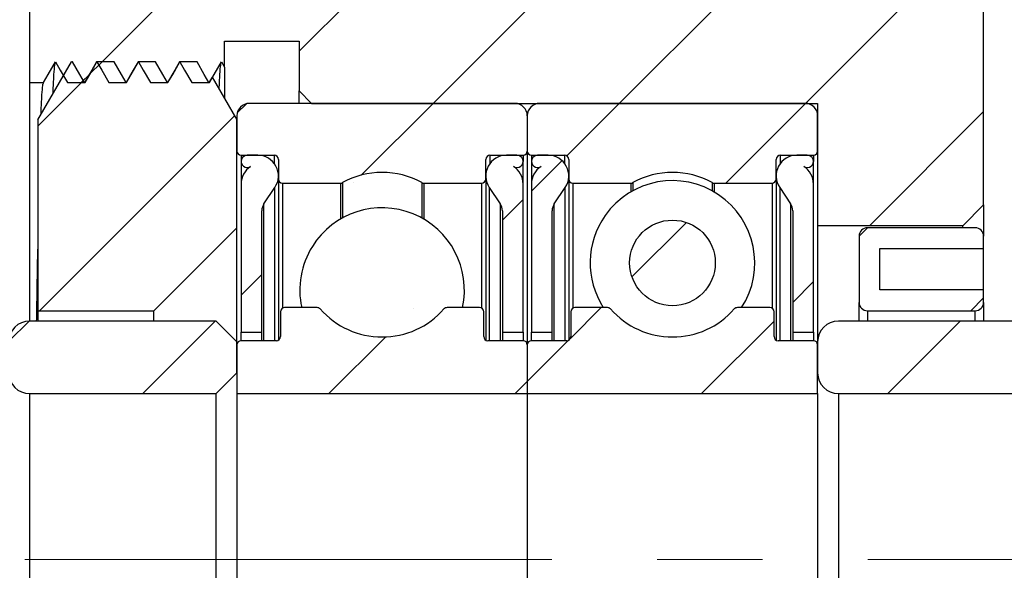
# Model space of a CAD drawing. Header units: millimetres. Extents: x 25 to 346, y 41 to 192.
# Tile 11 of 14: x 220 to 244, y 89 to 102. Entities that reach past the tile are written whole.
import ezdxf

# ---------------------------------------------------------------- set-up
doc = ezdxf.new("R2010")
doc.units = ezdxf.units.MM
doc.linetypes.add('CENTERX2', pattern=[20.32, 12.7, -2.54, 2.54, -2.54])
doc.layers.add('FORMAT', color=7, linetype='Continuous')
doc.styles.add('SLDTEXTSTYLE0', font='TXT', dxfattribs={"width": 0.75})
doc.dimstyles.new('SLDDIMSTYLE1', dxfattribs={"dimtxt": 3.5, "dimasz": 2.5, "dimexe": 0, "dimexo": 0.0625, "dimgap": 0.875, "dimtad": 1, "dimrnd": 1e-09, "dimzin": 12, "dimdsep": 46, "dimtxsty": 'SLDTEXTSTYLE0', "dimsah": 1, "dimcen": 0.09, "dimadec": 0, "dimazin": 3, "dimtfac": 1, "dimtmove": 0, "dimatfit": 0, "dimfxl": 1, "dimfrac": 2, "dimtolj": 1, "dimtzin": 12, "dimarcsym": 0})

# ---------------------------------------------------------------- blocks, each defined once
blk = doc.blocks.new('_D_3')
at = {"layer": 'FORMAT', "color": 7}
for p, q in [((212.655, 92.957), (212.655, 98.457)), ((219.442, 92.957), (211.655, 92.957)), ((212.655, 92.957), (212.655, 84.957)), ((219.442, 84.957), (211.655, 84.957)), ((212.655, 84.957), (212.655, 79.457))]:
    blk.add_line(p, q, dxfattribs=at)
for points in [[(212.655, 92.957), (212.905, 95.457), (212.405, 95.457)], [(212.655, 84.957), (212.405, 82.457), (212.905, 82.457)]]:
    blk.add_solid(points, dxfattribs=at)
at = {"layer": 'FORMAT', "color": 7, "char_height": 3.5, "attachment_point": 1, "rotation": 90, "style": 'SLDTEXTSTYLE0'}
for s, insert in [('8', (208.089, 89.853)), ('%%c', (208.143, 84.574))]:
    blk.add_mtext(s, dxfattribs=dict(at, insert=insert))
blk = doc.blocks.new('_D_7')
at = {"layer": 'FORMAT', "color": 7}
for p, q in [((243.442, 103.657), (243.442, 123.082)), ((251.442, 97.857), (251.442, 123.082)), ((243.442, 122.082), (237.942, 122.082)), ((243.442, 122.082), (251.442, 122.082)), ((251.442, 122.082), (256.942, 122.082))]:
    blk.add_line(p, q, dxfattribs=at)
for centre, start, end in [((251.471, 124.86), 153.4349, 206.5651), ((242.944, 124.86), 333.4349, 26.5651)]:
    blk.add_arc(centre, 6.212, start, end, dxfattribs=at)
for points in [[(243.442, 122.082), (240.942, 122.332), (240.942, 121.832)], [(251.442, 122.082), (253.942, 121.832), (253.942, 122.332)]]:
    blk.add_solid(points, dxfattribs=at)
at = {"layer": 'FORMAT', "color": 7, "insert": (245.915, 126.593), "char_height": 3.5, "attachment_point": 1, "style": 'SLDTEXTSTYLE0'}
blk.add_mtext('8', dxfattribs=at)

msp = doc.modelspace()

# ---------------------------------------------------------------- hatches: boundary and pattern name
at = {"linetype": 'Continuous', "lineweight": 18}
h = msp.add_hatch(dxfattribs=at)
h.set_pattern_fill('ANSI31', style=0)
edge = h.paths.add_edge_path(flags=0)
edge.add_spline(control_points=[(223.06867, 100.95714), (223.10633, 100.89192), (223.14398, 100.8267), (223.18164, 100.76149), (223.24022, 100.66004), (223.2988, 100.55859), (223.35737, 100.45714)], knot_values=[0, 0, 0, 0, 0.00022593, 0.00022593, 0.00022593, 0.00057736, 0.00057736, 0.00057736, 0.00057736], weights=[1, 1, 1, 1, 1, 1, 1], degree=3, periodic=0)
edge.add_line((223.35737, 100.45714), (223.77997, 100.45714))
edge.add_spline(control_points=[(223.77997, 100.45714), (223.81762, 100.52236), (223.85528, 100.58757), (223.89294, 100.65279), (223.95152, 100.75424), (224.01009, 100.85569), (224.06867, 100.95714)], knot_values=[0, 0, 0, 0, 0.00022593, 0.00022593, 0.00022593, 0.00057736, 0.00057736, 0.00057736, 0.00057736], weights=[1, 1, 1, 1, 1, 1, 1], degree=3, periodic=0)
edge.add_spline(control_points=[(224.06867, 100.95714), (224.10633, 100.89192), (224.14398, 100.8267), (224.18164, 100.76149), (224.24022, 100.66004), (224.2988, 100.55859), (224.35737, 100.45714)], knot_values=[0, 0, 0, 0, 0.00022593, 0.00022593, 0.00022593, 0.00057736, 0.00057736, 0.00057736, 0.00057736], weights=[1, 1, 1, 1, 1, 1, 1], degree=3, periodic=0)
edge.add_line((224.35737, 100.45714), (224.77997, 100.45714))
edge.add_spline(control_points=[(224.77997, 100.45714), (224.81762, 100.52236), (224.85528, 100.58757), (224.89294, 100.65279), (224.95152, 100.75424), (225.01009, 100.85569), (225.06867, 100.95714)], knot_values=[0, 0, 0, 0, 0.00022593, 0.00022593, 0.00022593, 0.00057736, 0.00057736, 0.00057736, 0.00057736], weights=[1, 1, 1, 1, 1, 1, 1], degree=3, periodic=0)
edge.add_spline(control_points=[(225.06867, 100.95714), (225.09318, 100.91469), (225.11769, 100.87224), (225.1422, 100.82979)], knot_values=[0, 0, 0, 0, 0.00014705, 0.00014705, 0.00014705, 0.00014705], weights=[1, 1, 1, 1], degree=3, periodic=0)
edge.add_line((225.1422, 100.82979), (225.1422, 101.45714))
edge.add_line((225.1422, 101.45714), (226.9422, 101.45714))
edge.add_line((226.9422, 101.45714), (226.9422, 100.25714))
edge.add_line((226.9422, 100.25714), (227.2422, 99.95714))
edge.add_line((227.2422, 99.95714), (239.4422, 99.95714))
edge.add_line((239.4422, 99.95714), (239.4422, 97.00714))
edge.add_line((239.4422, 97.00714), (242.9422, 97.00714))
edge.add_line((242.9422, 97.00714), (243.4422, 97.50714))
edge.add_line((243.4422, 97.50714), (243.4422, 102.65714))
edge.add_line((243.4422, 102.65714), (243.1422, 102.95714))
edge.add_line((243.1422, 102.95714), (229.4422, 102.95714))
edge.add_line((229.4422, 102.95714), (229.4422, 104.75714))
edge.add_line((229.4422, 104.75714), (224.4422, 104.75714))
edge.add_line((224.4422, 104.75714), (224.4422, 103.20714))
edge.add_line((224.4422, 103.20714), (220.4422, 103.20714))
edge.add_line((220.4422, 103.20714), (220.4422, 100.45714))
edge.add_line((220.4422, 100.45714), (220.77997, 100.45714))
edge.add_spline(control_points=[(220.77997, 100.45714), (220.81762, 100.52236), (220.85528, 100.58757), (220.89294, 100.65279), (220.95152, 100.75424), (221.01009, 100.85569), (221.06867, 100.95714)], knot_values=[0, 0, 0, 0, 0.00022593, 0.00022593, 0.00022593, 0.00057736, 0.00057736, 0.00057736, 0.00057736], weights=[1, 1, 1, 1, 1, 1, 1], degree=3, periodic=0)
edge.add_spline(control_points=[(221.06867, 100.95714), (221.10633, 100.89192), (221.14398, 100.8267), (221.18164, 100.76149), (221.24022, 100.66004), (221.2988, 100.55859), (221.35737, 100.45714)], knot_values=[0, 0, 0, 0, 0.00022593, 0.00022593, 0.00022593, 0.00057736, 0.00057736, 0.00057736, 0.00057736], weights=[1, 1, 1, 1, 1, 1, 1], degree=3, periodic=0)
edge.add_line((221.35737, 100.45714), (221.77997, 100.45714))
edge.add_spline(control_points=[(221.77997, 100.45714), (221.81762, 100.52236), (221.85528, 100.58757), (221.89294, 100.65279), (221.95152, 100.75424), (222.01009, 100.85569), (222.06867, 100.95714)], knot_values=[0, 0, 0, 0, 0.00022593, 0.00022593, 0.00022593, 0.00057736, 0.00057736, 0.00057736, 0.00057736], weights=[1, 1, 1, 1, 1, 1, 1], degree=3, periodic=0)
edge.add_spline(control_points=[(222.06867, 100.95714), (222.10633, 100.89192), (222.14398, 100.8267), (222.18164, 100.76149), (222.24022, 100.66004), (222.2988, 100.55859), (222.35737, 100.45714)], knot_values=[0, 0, 0, 0, 0.00022593, 0.00022593, 0.00022593, 0.00057736, 0.00057736, 0.00057736, 0.00057736], weights=[1, 1, 1, 1, 1, 1, 1], degree=3, periodic=0)
edge.add_line((222.35737, 100.45714), (222.77997, 100.45714))
edge.add_spline(control_points=[(222.77997, 100.45714), (222.81762, 100.52236), (222.85528, 100.58757), (222.89294, 100.65279), (222.95152, 100.75424), (223.01009, 100.85569), (223.06867, 100.95714)], knot_values=[0, 0, 0, 0, 0.00022593, 0.00022593, 0.00022593, 0.00057736, 0.00057736, 0.00057736, 0.00057736], weights=[1, 1, 1, 1, 1, 1, 1], degree=3, periodic=0)
h = msp.add_hatch(dxfattribs=at)
h.set_pattern_fill('ANSI31', style=0)
edge = h.paths.add_edge_path(flags=0)
edge.add_spline(control_points=[(222.05736, 100.95714), (222.01971, 100.89192), (221.98205, 100.8267), (221.94439, 100.76148), (221.88582, 100.66004), (221.82725, 100.55859), (221.76867, 100.45714)], knot_values=[0, 0, 0, 0, 0.00022593, 0.00022593, 0.00022593, 0.00057736, 0.00057736, 0.00057736, 0.00057736], weights=[1, 1, 1, 1, 1, 1, 1], degree=3, periodic=0)
edge.add_spline(control_points=[(221.76867, 100.45714), (221.73101, 100.52236), (221.69335, 100.58757), (221.6557, 100.65279), (221.59712, 100.75424), (221.53854, 100.85569), (221.47996, 100.95714)], knot_values=[0, 0, 0, 0, 0.00022593, 0.00022593, 0.00022593, 0.00057737, 0.00057737, 0.00057737, 0.00057737], weights=[1, 1, 1, 1, 1, 1, 1], degree=3, periodic=0)
edge.add_line((221.47996, 100.95714), (221.45049, 100.95714))
edge.add_line((221.45049, 100.95714), (220.6422, 99.55714))
edge.add_line((220.6422, 99.55714), (220.6422, 94.95714))
edge.add_line((220.6422, 94.95714), (223.4422, 94.95714))
edge.add_line((223.4422, 94.95714), (225.4422, 96.95714))
edge.add_line((225.4422, 96.95714), (225.4422, 99.55714))
edge.add_line((225.4422, 99.55714), (224.84563, 100.59043))
edge.add_spline(control_points=[(224.84563, 100.59043), (224.81998, 100.546), (224.79432, 100.50157), (224.76867, 100.45714)], knot_values=[0.00042345, 0.00042345, 0.00042345, 0.00042345, 0.00057736, 0.00057736, 0.00057736, 0.00057736], weights=[1, 1, 1, 1], degree=3, periodic=0)
edge.add_spline(control_points=[(224.76867, 100.45714), (224.73101, 100.52236), (224.69335, 100.58757), (224.6557, 100.65279), (224.59712, 100.75424), (224.53854, 100.85569), (224.47996, 100.95714)], knot_values=[0, 0, 0, 0, 0.00022593, 0.00022593, 0.00022593, 0.00057737, 0.00057737, 0.00057737, 0.00057737], weights=[1, 1, 1, 1, 1, 1, 1], degree=3, periodic=0)
edge.add_line((224.47996, 100.95714), (224.05736, 100.95714))
edge.add_spline(control_points=[(224.05736, 100.95714), (224.01971, 100.89192), (223.98205, 100.8267), (223.94439, 100.76148), (223.88582, 100.66004), (223.82725, 100.55859), (223.76867, 100.45714)], knot_values=[0, 0, 0, 0, 0.00022593, 0.00022593, 0.00022593, 0.00057736, 0.00057736, 0.00057736, 0.00057736], weights=[1, 1, 1, 1, 1, 1, 1], degree=3, periodic=0)
edge.add_spline(control_points=[(223.76867, 100.45714), (223.73101, 100.52236), (223.69335, 100.58757), (223.6557, 100.65279), (223.59712, 100.75424), (223.53854, 100.85569), (223.47996, 100.95714)], knot_values=[0, 0, 0, 0, 0.00022593, 0.00022593, 0.00022593, 0.00057737, 0.00057737, 0.00057737, 0.00057737], weights=[1, 1, 1, 1, 1, 1, 1], degree=3, periodic=0)
edge.add_line((223.47996, 100.95714), (223.05736, 100.95714))
edge.add_spline(control_points=[(223.05736, 100.95714), (223.01971, 100.89192), (222.98205, 100.8267), (222.94439, 100.76148), (222.88582, 100.66004), (222.82725, 100.55859), (222.76867, 100.45714)], knot_values=[0, 0, 0, 0, 0.00022593, 0.00022593, 0.00022593, 0.00057736, 0.00057736, 0.00057736, 0.00057736], weights=[1, 1, 1, 1, 1, 1, 1], degree=3, periodic=0)
edge.add_spline(control_points=[(222.76867, 100.45714), (222.73101, 100.52236), (222.69335, 100.58757), (222.6557, 100.65279), (222.59712, 100.75424), (222.53854, 100.85569), (222.47996, 100.95714)], knot_values=[0, 0, 0, 0, 0.00022593, 0.00022593, 0.00022593, 0.00057737, 0.00057737, 0.00057737, 0.00057737], weights=[1, 1, 1, 1, 1, 1, 1], degree=3, periodic=0)
edge.add_line((222.47996, 100.95714), (222.05736, 100.95714))
h = msp.add_hatch(dxfattribs=at)
h.set_pattern_fill('ANSI31', style=0)
edge = h.paths.add_edge_path(flags=0)
edge.add_arc((232.1422, 99.65714), 0.3, 0, 90)
edge.add_line((232.1422, 99.95714), (225.7422, 99.95714))
edge.add_arc((225.7422, 99.65714), 0.3, 90, 180)
edge.add_line((225.4422, 99.65714), (225.4422, 98.80714))
edge.add_arc((225.5422, 98.80714), 0.1, 180, 270)
edge.add_line((225.5422, 98.70714), (226.3422, 98.70714))
edge.add_arc((226.3422, 98.60714), 0.1, 0, 90, ccw=False)
edge.add_line((226.4422, 98.60714), (226.4422, 98.13214))
edge.add_arc((226.5422, 98.13214), 0.1, 180, 270)
edge.add_line((226.5422, 98.03214), (227.93523, 98.03214))
edge.add_arc((227.93523, 98.13214), 0.1, 270, 298.888416)
edge.add_arc((228.9422, 96.30714), 1.98438, 61.111584, 118.888416, ccw=False)
edge.add_arc((229.94917, 98.13214), 0.1, 241.111584, 270)
edge.add_line((229.94917, 98.03214), (231.3422, 98.03214))
edge.add_arc((231.3422, 98.13214), 0.1, 270, 360)
edge.add_line((231.4422, 98.13214), (231.4422, 98.60714))
edge.add_arc((231.5422, 98.60714), 0.1, 90, 180, ccw=False)
edge.add_line((231.5422, 98.70714), (232.3422, 98.70714))
edge.add_arc((232.3422, 98.80714), 0.1, 270, 360)
edge.add_line((232.4422, 98.80714), (232.4422, 99.65714))
h = msp.add_hatch(dxfattribs=at)
h.set_pattern_fill('ANSI31', style=0)
edge = h.paths.add_edge_path(flags=0)
edge.add_arc((239.1422, 99.65714), 0.3, 0, 90)
edge.add_line((239.1422, 99.95714), (232.7422, 99.95714))
edge.add_arc((232.7422, 99.65714), 0.3, 90, 180)
edge.add_line((232.4422, 99.65714), (232.4422, 98.80714))
edge.add_arc((232.5422, 98.80714), 0.1, 180, 270)
edge.add_line((232.5422, 98.70714), (233.3422, 98.70714))
edge.add_arc((233.3422, 98.60714), 0.1, 0, 90, ccw=False)
edge.add_line((233.4422, 98.60714), (233.4422, 98.13214))
edge.add_arc((233.5422, 98.13214), 0.1, 180, 270)
edge.add_line((233.5422, 98.03214), (234.93523, 98.03214))
edge.add_arc((234.93523, 98.13214), 0.1, 270, 298.888416)
edge.add_arc((235.9422, 96.30714), 1.98438, 61.111584, 118.888416, ccw=False)
edge.add_arc((236.94917, 98.13214), 0.1, 241.111584, 270)
edge.add_line((236.94917, 98.03214), (238.3422, 98.03214))
edge.add_arc((238.3422, 98.13214), 0.1, 270, 360)
edge.add_line((238.4422, 98.13214), (238.4422, 98.60714))
edge.add_arc((238.5422, 98.60714), 0.1, 90, 180, ccw=False)
edge.add_line((238.5422, 98.70714), (239.3422, 98.70714))
edge.add_arc((239.3422, 98.80714), 0.1, 270, 360)
edge.add_line((239.4422, 98.80714), (239.4422, 99.65714))
h = msp.add_hatch(dxfattribs=at)
h.set_pattern_fill('ANSI31', style=0)
edge = h.paths.add_edge_path(flags=0)
edge.add_line((226.0422, 94.44214), (226.0422, 97.36608))
edge.add_arc((226.3422, 97.36608), 0.3, 146.23231, 180, ccw=False)
edge.add_line((226.09281, 97.53283), (226.35785, 97.92923))
edge.add_arc((225.9422, 98.20714), 0.5, 326.23231, 450)
edge.add_line((225.9422, 98.70714), (225.6922, 98.70714))
edge.add_arc((225.6922, 98.55714), 0.15, 90, 302.57897)
edge.add_arc((226.0422, 98.00942), 0.5, 122.57897, 180)
edge.add_line((225.5422, 98.00942), (225.5422, 94.44214))
edge.add_line((225.5422, 94.44214), (226.0422, 94.44214))
h = msp.add_hatch(dxfattribs=at)
h.set_pattern_fill('ANSI31', style=0)
edge = h.paths.add_edge_path(flags=0)
edge.add_line((231.52655, 97.92923), (231.79159, 97.53283))
edge.add_arc((231.5422, 97.36608), 0.3, 0, 33.76769, ccw=False)
edge.add_line((231.8422, 97.36608), (231.8422, 94.44214))
edge.add_line((231.8422, 94.44214), (232.3422, 94.44214))
edge.add_line((232.3422, 94.44214), (232.3422, 98.00942))
edge.add_arc((231.8422, 98.00942), 0.5, 0, 57.42103)
edge.add_arc((232.1922, 98.55714), 0.15, 237.42103, 450)
edge.add_line((232.1922, 98.70714), (231.9422, 98.70714))
edge.add_arc((231.9422, 98.20714), 0.5, 90, 213.76769)
h = msp.add_hatch(dxfattribs=at)
h.set_pattern_fill('ANSI31', style=0)
edge = h.paths.add_edge_path(flags=0)
edge.add_line((233.0422, 94.44214), (233.0422, 97.36608))
edge.add_arc((233.3422, 97.36608), 0.3, 146.23231, 180, ccw=False)
edge.add_line((233.09281, 97.53283), (233.35785, 97.92923))
edge.add_arc((232.9422, 98.20714), 0.5, 326.23231, 450)
edge.add_line((232.9422, 98.70714), (232.6922, 98.70714))
edge.add_arc((232.6922, 98.55714), 0.15, 90, 302.57897)
edge.add_arc((233.0422, 98.00942), 0.5, 122.57897, 180)
edge.add_line((232.5422, 98.00942), (232.5422, 94.44214))
edge.add_line((232.5422, 94.44214), (233.0422, 94.44214))
h = msp.add_hatch(dxfattribs=at)
h.set_pattern_fill('ANSI31', style=0)
edge = h.paths.add_edge_path(flags=0)
edge.add_line((238.52655, 97.92923), (238.79159, 97.53283))
edge.add_arc((238.5422, 97.36608), 0.3, 0, 33.76769, ccw=False)
edge.add_line((238.8422, 97.36608), (238.8422, 94.44214))
edge.add_line((238.8422, 94.44214), (239.3422, 94.44214))
edge.add_line((239.3422, 94.44214), (239.3422, 98.00942))
edge.add_arc((238.8422, 98.00942), 0.5, 0, 57.42103)
edge.add_arc((239.1922, 98.55714), 0.15, 237.42103, 450)
edge.add_line((239.1922, 98.70714), (238.9422, 98.70714))
edge.add_arc((238.9422, 98.20714), 0.5, 90, 213.76769)
h = msp.add_hatch(dxfattribs=at)
h.set_pattern_fill('ANSI31', style=0)
edge = h.paths.add_edge_path(flags=0)
edge.add_arc((235.9422, 96.10907), 1.03217, 0, 360)
h = msp.add_hatch(dxfattribs=at)
h.set_pattern_fill('ANSI31', style=0)
edge = h.paths.add_edge_path(flags=0)
edge.add_line((243.4422, 95.15714), (243.4422, 95.45714))
edge.add_line((243.4422, 95.45714), (240.9422, 95.45714))
edge.add_line((240.9422, 95.45714), (240.9422, 96.45714))
edge.add_line((240.9422, 96.45714), (243.4422, 96.45714))
edge.add_line((243.4422, 96.45714), (243.4422, 96.75714))
edge.add_arc((243.2422, 96.75714), 0.2, 0, 90)
edge.add_line((243.2422, 96.95714), (240.6422, 96.95714))
edge.add_arc((240.6422, 96.75714), 0.2, 90, 180)
edge.add_line((240.4422, 96.75714), (240.4422, 95.15714))
edge.add_arc((240.6422, 95.15714), 0.2, 180, 270)
edge.add_line((240.6422, 94.95714), (243.2422, 94.95714))
edge.add_arc((243.2422, 95.15714), 0.2, 270, 360)
h = msp.add_hatch(dxfattribs=at)
h.set_pattern_fill('ANSI31', style=0)
edge = h.paths.add_edge_path(flags=0)
edge.add_line((225.4422, 92.95714), (232.4422, 92.95714))
edge.add_line((232.4422, 92.95714), (232.4422, 94.13214))
edge.add_arc((232.3422, 94.13214), 0.1, 0, 90)
edge.add_line((232.3422, 94.23214), (231.4922, 94.23214))
edge.add_arc((231.4922, 94.33214), 0.1, 180, 270, ccw=False)
edge.add_line((231.3922, 94.33214), (231.3922, 94.93214))
edge.add_arc((231.2922, 94.93214), 0.1, 0, 90)
edge.add_line((231.2922, 95.03214), (230.50872, 95.03214))
edge.add_arc((230.50872, 94.93214), 0.1, 90, 138.725277)
edge.add_arc((228.9422, 96.30714), 1.98438, 221.274723, 318.725277, ccw=False)
edge.add_arc((227.37568, 94.93214), 0.1, 41.274723, 90)
edge.add_line((227.37568, 95.03214), (226.5922, 95.03214))
edge.add_arc((226.5922, 94.93214), 0.1, 90, 180)
edge.add_line((226.4922, 94.93214), (226.4922, 94.33214))
edge.add_arc((226.3922, 94.33214), 0.1, 270, 360, ccw=False)
edge.add_line((226.3922, 94.23214), (225.5422, 94.23214))
edge.add_arc((225.5422, 94.13214), 0.1, 90, 180)
edge.add_line((225.4422, 94.13214), (225.4422, 92.95714))
h = msp.add_hatch(dxfattribs=at)
h.set_pattern_fill('ANSI31', style=0)
edge = h.paths.add_edge_path(flags=0)
edge.add_line((232.4422, 92.95714), (239.4422, 92.95714))
edge.add_line((239.4422, 92.95714), (239.4422, 94.13214))
edge.add_arc((239.3422, 94.13214), 0.1, 0, 90)
edge.add_line((239.3422, 94.23214), (238.4922, 94.23214))
edge.add_arc((238.4922, 94.33214), 0.1, 180, 270, ccw=False)
edge.add_line((238.3922, 94.33214), (238.3922, 94.93214))
edge.add_arc((238.2922, 94.93214), 0.1, 0, 90)
edge.add_line((238.2922, 95.03214), (237.50872, 95.03214))
edge.add_arc((237.50872, 94.93214), 0.1, 90, 138.725277)
edge.add_arc((235.9422, 96.30714), 1.98438, 221.274723, 318.725277, ccw=False)
edge.add_arc((234.37568, 94.93214), 0.1, 41.274723, 90)
edge.add_line((234.37568, 95.03214), (233.5922, 95.03214))
edge.add_arc((233.5922, 94.93214), 0.1, 90, 180)
edge.add_line((233.4922, 94.93214), (233.4922, 94.33214))
edge.add_arc((233.3922, 94.33214), 0.1, 270, 360, ccw=False)
edge.add_line((233.3922, 94.23214), (232.5422, 94.23214))
edge.add_arc((232.5422, 94.13214), 0.1, 90, 180)
edge.add_line((232.4422, 94.13214), (232.4422, 92.95714))
h = msp.add_hatch(dxfattribs=at)
h.set_pattern_fill('ANSI31', style=0)
edge = h.paths.add_edge_path(flags=0)
edge.add_line((224.9422, 92.95714), (225.4422, 93.45714))
edge.add_line((225.4422, 93.45714), (225.4422, 94.20714))
edge.add_line((225.4422, 94.20714), (224.9422, 94.70714))
edge.add_line((224.9422, 94.70714), (220.4422, 94.70714))
edge.add_arc((220.4422, 94.20714), 0.5, 90, 180)
edge.add_line((219.9422, 94.20714), (219.9422, 93.45714))
edge.add_arc((220.4422, 93.45714), 0.5, 180, 270)
edge.add_line((220.4422, 92.95714), (224.9422, 92.95714))
h = msp.add_hatch(dxfattribs=at)
h.set_pattern_fill('ANSI31', style=0)
edge = h.paths.add_edge_path(flags=0)
edge.add_line((244.4422, 92.95714), (244.9422, 93.45714))
edge.add_line((244.9422, 93.45714), (244.9422, 94.20714))
edge.add_line((244.9422, 94.20714), (244.4422, 94.70714))
edge.add_line((244.4422, 94.70714), (239.9422, 94.70714))
edge.add_arc((239.9422, 94.20714), 0.5, 90, 180)
edge.add_line((239.4422, 94.20714), (239.4422, 93.45714))
edge.add_arc((239.9422, 93.45714), 0.5, 180, 270)
edge.add_line((239.9422, 92.95714), (244.4422, 92.95714))

# ---------------------------------------------------------------- linework, layer by layer
at = {"color": 7, "linetype": 'Continuous', "lineweight": 25}
for p, q in [((220.4422, 103.20714), (220.4422, 100.45714)), ((243.4422, 97.50714), (243.4422, 102.65714)), ((225.1422, 101.45714), (226.9422, 101.45714)), ((225.1422, 100.82979), (225.1422, 101.45714)), ((226.9422, 101.45714), (226.9422, 100.25714)), ((220.6422, 99.55714), (221.45049, 100.95714)), ((221.47996, 100.95714), (221.45049, 100.95714)), ((222.47996, 100.95714), (222.05736, 100.95714)), ((223.47996, 100.95714), (223.05736, 100.95714)), ((224.47996, 100.95714), (224.05736, 100.95714)), ((225.06867, 100.95714), (225.1422, 100.82979)), ((220.4422, 100.45714), (220.77997, 100.45714)), ((220.4422, 100.45714), (220.4422, 94.70714)), ((221.35737, 100.45714), (221.77997, 100.45714)), ((222.35737, 100.45714), (222.77997, 100.45714)), ((223.35737, 100.45714), (223.77997, 100.45714)), ((224.35737, 100.45714), (224.77997, 100.45714)), ((224.84563, 100.59043), (224.76867, 100.45714)), ((224.84563, 100.59043), (225.4422, 99.55714)), ((227.2422, 99.95714), (226.9422, 100.25714)), ((226.9422, 99.95714), (226.9422, 100.25714)), ((232.1422, 99.95714), (225.7422, 99.95714)), ((227.2422, 99.95714), (239.4422, 99.95714)), ((239.1422, 99.95714), (232.7422, 99.95714)), ((239.4422, 99.95714), (239.4422, 97.00714)), ((220.6422, 99.55714), (220.6422, 94.95714)), ((225.4422, 99.65714), (225.4422, 98.80714)), ((225.4422, 96.95714), (225.4422, 99.55714)), ((232.4422, 99.65714), (232.4422, 98.80714)), ((239.4422, 98.80714), (239.4422, 99.65714)), ((232.4422, 98.80714), (232.4422, 94.13214)), ((225.5422, 98.70714), (226.3422, 98.70714)), ((225.5422, 98.55714), (225.5422, 98.00942)), ((225.9422, 98.70714), (225.6922, 98.70714)), ((226.4422, 98.60714), (226.4422, 98.13214)), ((231.4422, 98.13214), (231.4422, 98.60714)), ((231.5422, 98.70714), (232.3422, 98.70714)), ((232.1922, 98.70714), (231.9422, 98.70714)), ((232.3422, 98.00942), (232.3422, 98.55714)), ((232.5422, 98.70714), (233.3422, 98.70714)), ((232.5422, 98.55714), (232.5422, 98.00942)), ((232.9422, 98.70714), (232.6922, 98.70714)), ((233.4422, 98.60714), (233.4422, 98.13214)), ((238.4422, 98.13214), (238.4422, 98.60714)), ((238.5422, 98.70714), (239.3422, 98.70714)), ((239.1922, 98.70714), (238.9422, 98.70714)), ((239.3422, 98.00942), (239.3422, 98.55714)), ((226.4422, 98.13214), (226.4422, 94.24554)), ((231.4422, 98.13214), (231.4422, 94.24554)), ((233.4422, 98.13214), (233.4422, 94.24554)), ((238.4422, 98.13214), (238.4422, 94.24554)), ((225.5422, 98.00942), (225.5422, 94.44214)), ((226.09281, 97.53283), (226.35785, 97.92923)), ((226.5422, 98.03214), (227.93523, 98.03214)), ((229.94917, 98.03214), (231.3422, 98.03214)), ((231.52655, 97.92923), (231.79159, 97.53283)), ((232.3422, 94.44214), (232.3422, 98.00942)), ((232.5422, 98.00942), (232.5422, 94.44214)), ((233.09281, 97.53283), (233.35785, 97.92923)), ((233.5422, 98.03214), (234.93523, 98.03214)), ((236.94917, 98.03214), (238.3422, 98.03214)), ((238.52655, 97.92923), (238.79159, 97.53283)), ((239.3422, 94.44214), (239.3422, 98.00942)), ((226.0422, 94.44214), (226.0422, 97.36609)), ((231.8422, 97.36609), (231.8422, 94.44214)), ((233.0422, 94.44214), (233.0422, 97.36609)), ((238.8422, 97.36609), (238.8422, 94.44214)), ((243.4422, 97.50714), (242.9422, 97.00714)), ((243.4422, 97.50714), (243.4422, 96.75714)), ((225.4422, 96.95714), (223.4422, 94.95714)), ((225.4422, 94.20714), (225.4422, 96.95714)), ((242.9422, 97.00714), (239.4422, 97.00714)), ((239.4422, 97.00714), (239.4422, 94.20714)), ((243.2422, 96.95714), (240.6422, 96.95714)), ((242.9422, 96.95714), (242.9422, 97.00714)), ((240.4422, 96.75714), (240.4422, 95.15714)), ((243.4422, 96.45714), (243.4422, 96.75714)), ((240.9422, 96.45714), (243.4422, 96.45714)), ((240.9422, 95.45714), (240.9422, 96.45714)), ((243.4422, 95.45714), (243.4422, 96.45714)), ((243.4422, 95.45714), (240.9422, 95.45714)), ((243.4422, 95.15714), (243.4422, 95.45714)), ((220.6422, 94.95714), (223.4422, 94.95714)), ((220.6422, 94.95714), (220.6422, 94.70714)), ((223.4422, 94.70714), (223.4422, 94.95714)), ((227.37568, 95.03214), (226.5922, 95.03214)), ((231.2922, 95.03214), (230.50872, 95.03214)), ((234.37568, 95.03214), (233.5922, 95.03214)), ((238.2922, 95.03214), (237.50872, 95.03214)), ((240.4422, 94.70714), (240.4422, 95.15714)), ((240.6422, 94.95714), (243.2422, 94.95714)), ((243.4422, 95.15714), (243.4422, 94.70714)), ((226.4922, 94.93214), (226.4922, 94.33214)), ((231.3922, 94.33214), (231.3922, 94.93214)), ((233.4922, 94.93214), (233.4922, 94.33214)), ((238.3922, 94.33214), (238.3922, 94.93214)), ((224.9422, 94.70714), (220.4422, 94.70714)), ((224.9422, 94.70714), (225.4422, 94.20714)), ((244.4422, 94.70714), (239.9422, 94.70714)), ((225.5422, 94.44214), (226.0422, 94.44214)), ((225.5422, 94.23214), (225.5422, 94.44214)), ((226.0422, 94.23214), (226.0422, 94.44214)), ((231.8422, 94.44214), (232.3422, 94.44214)), ((231.8422, 94.44214), (231.8422, 94.23214)), ((232.3422, 94.44214), (232.3422, 94.23214)), ((232.5422, 94.44214), (233.0422, 94.44214)), ((232.5422, 94.23214), (232.5422, 94.44214)), ((233.0422, 94.23214), (233.0422, 94.44214)), ((238.8422, 94.44214), (239.3422, 94.44214)), ((238.8422, 94.44214), (238.8422, 94.23214)), ((239.3422, 94.44214), (239.3422, 94.23214)), ((225.4422, 93.45714), (225.4422, 94.20714)), ((225.4422, 94.13214), (225.4422, 92.95714)), ((226.3922, 94.23214), (225.5422, 94.23214)), ((232.3422, 94.23214), (231.4922, 94.23214)), ((232.4422, 94.13214), (232.4422, 92.95714)), ((233.3922, 94.23214), (232.5422, 94.23214)), ((239.3422, 94.23214), (238.4922, 94.23214)), ((239.4422, 94.20714), (239.4422, 93.45714)), ((239.4422, 92.95714), (239.4422, 94.13214)), ((225.4422, 93.45714), (224.9422, 92.95714)), ((220.4422, 92.95714), (220.4422, 84.95714)), ((220.4422, 92.95714), (224.9422, 92.95714)), ((224.9422, 84.95714), (224.9422, 92.95714)), ((225.4422, 92.95714), (232.4422, 92.95714)), ((225.4422, 92.95714), (225.4422, 84.95714)), ((232.4422, 92.95714), (239.4422, 92.95714)), ((232.4422, 92.95714), (232.4422, 84.95714)), ((239.4422, 92.95714), (239.4422, 84.95714)), ((239.9422, 92.95714), (239.9422, 84.95714)), ((239.9422, 92.95714), (244.4422, 92.95714))]:
    msp.add_line(p, q, dxfattribs=at)
at = {"color": 8, "linetype": 'Continuous', "lineweight": 25}
for p, q in [((225.5422, 98.70714), (225.5422, 98.55714)), ((226.3422, 98.70714), (226.3422, 98.50714)), ((231.5422, 98.70714), (231.5422, 98.50714)), ((232.3422, 98.70714), (232.3422, 98.55714)), ((232.5422, 98.70714), (232.5422, 98.55714)), ((233.3422, 98.70714), (233.3422, 98.50714)), ((238.5422, 98.70714), (238.5422, 98.50714)), ((239.3422, 98.70714), (239.3422, 98.55714)), ((227.98354, 98.04458), (227.98354, 97.19161)), ((229.90086, 98.04458), (229.90086, 97.19161)), ((234.98354, 98.04458), (234.98354, 97.84652)), ((236.90086, 98.04458), (236.90086, 97.84652)), ((226.35785, 94.23214), (226.35785, 97.92923)), ((226.5422, 98.03214), (226.5422, 95.01874)), ((227.93523, 98.03214), (227.93523, 97.16406)), ((229.94917, 98.03214), (229.94917, 97.16406)), ((231.3422, 98.03214), (231.3422, 95.01874)), ((231.52655, 97.92923), (231.52655, 94.23214)), ((233.35785, 94.23214), (233.35785, 97.92923)), ((233.5422, 98.03214), (233.5422, 95.01874)), ((234.93523, 98.03214), (234.93523, 97.81897)), ((236.94917, 98.03214), (236.94917, 97.81897)), ((238.3422, 98.03214), (238.3422, 95.01874)), ((238.52655, 97.92923), (238.52655, 94.23214)), ((226.09281, 94.23214), (226.09281, 97.53283)), ((231.79159, 97.53283), (231.79159, 94.23214)), ((233.09281, 94.23214), (233.09281, 97.53283)), ((238.79159, 97.53283), (238.79159, 94.23214)), ((240.6422, 94.95714), (240.6422, 94.70714)), ((243.2422, 94.70714), (243.2422, 94.95714))]:
    msp.add_line(p, q, dxfattribs=at)
at = {"color": 7, "linetype": 'Continuous', "lineweight": 25, "flags": 128}
for points in [[(220.77997, 100.45714), (220.89294, 100.65279), (221.06867, 100.95714)], [(221.06867, 100.95714), (221.18164, 100.76149), (221.35737, 100.45714)], [(221.76867, 100.45714), (221.6557, 100.65279), (221.47996, 100.95714)], [(222.05736, 100.95714), (221.94439, 100.76149), (221.76867, 100.45714)], [(221.77997, 100.45714), (221.89294, 100.65279), (222.06867, 100.95714)], [(222.06867, 100.95714), (222.18164, 100.76149), (222.35737, 100.45714)], [(222.76867, 100.45714), (222.6557, 100.65279), (222.47996, 100.95714)], [(223.05736, 100.95714), (222.94439, 100.76149), (222.76867, 100.45714)], [(222.77997, 100.45714), (222.89294, 100.65279), (223.06867, 100.95714)], [(223.06867, 100.95714), (223.18164, 100.76149), (223.35737, 100.45714)], [(223.76867, 100.45714), (223.6557, 100.65279), (223.47996, 100.95714)], [(224.05736, 100.95714), (223.94439, 100.76149), (223.76867, 100.45714)], [(223.77997, 100.45714), (223.89294, 100.65279), (224.06867, 100.95714)], [(224.06867, 100.95714), (224.18164, 100.76149), (224.35737, 100.45714)], [(224.76867, 100.45714), (224.6557, 100.65279), (224.47996, 100.95714)], [(224.77997, 100.45714), (224.89294, 100.65279), (225.06867, 100.95714)]]:
    msp.add_lwpolyline(points, dxfattribs=at)
at = {"color": 7, "linetype": 'Continuous', "lineweight": 25}
msp.add_circle((235.9422, 96.10907), 1.03217, dxfattribs=at)
for centre, radius, start, end in [((225.7422, 99.65714), 0.3, 90, 180), ((232.1422, 99.65714), 0.3, 0, 90), ((232.7422, 99.65714), 0.3, 90, 180), ((239.1422, 99.65714), 0.3, 0, 90), ((225.5422, 98.80714), 0.1, 180, 270), ((232.3422, 98.80714), 0.1, 270, 0), ((232.5422, 98.80714), 0.1, 180, 270), ((239.3422, 98.80714), 0.1, 270, 0), ((225.6922, 98.55714), 0.15, 90, 302.57897), ((225.9422, 98.20714), 0.5, 326.23231, 90), ((226.3422, 98.60714), 0.1, 360, 90), ((231.9422, 98.20714), 0.5, 90, 213.76769), ((231.5422, 98.60714), 0.1, 90, 180), ((232.1922, 98.55714), 0.15, 237.42103, 90), ((232.6922, 98.55714), 0.15, 90, 302.57897), ((232.9422, 98.20714), 0.5, 326.23231, 90), ((233.3422, 98.60714), 0.1, 0, 90), ((238.9422, 98.20714), 0.5, 90, 213.76769), ((238.5422, 98.60714), 0.1, 90, 180), ((239.1922, 98.55714), 0.15, 237.42103, 90), ((226.0422, 98.00942), 0.5, 122.57897, 180), ((228.9422, 96.30714), 1.98437, 61.111584, 118.888416), ((231.8422, 98.00942), 0.5, 0, 57.42103), ((233.0422, 98.00942), 0.5, 122.57897, 180), ((235.9422, 96.30714), 1.98438, 61.111584, 118.888416), ((238.8422, 98.00942), 0.5, 0, 57.42103), ((226.5422, 98.13214), 0.1, 180, 270), ((227.93523, 98.13214), 0.1, 270, 298.888416), ((229.94917, 98.13214), 0.1, 241.111584, 270), ((231.3422, 98.13214), 0.1, 270, 0), ((233.5422, 98.13214), 0.1, 180, 270), ((235.9422, 96.10907), 1.98438, 327.131952, 144.813281), ((234.93523, 98.13214), 0.1, 270, 298.888416), ((236.94917, 98.13214), 0.1, 241.111584, 270), ((238.3422, 98.13214), 0.1, 270, 0), ((226.3422, 97.36608), 0.3, 146.23231, 180), ((228.9422, 95.45416), 1.98438, 347.720983, 147.955936), ((231.5422, 97.36608), 0.3, 360, 33.76769), ((233.3422, 97.36608), 0.3, 146.23231, 180), ((238.5422, 97.36608), 0.3, 360, 33.76769), ((235.9422, 96.10907), 1.98438, 144.813281, 212.868048), ((240.6422, 96.75714), 0.2, 90, 180), ((243.2422, 96.75714), 0.2, 0, 90), ((228.9422, 95.45416), 1.98437, 147.955936, 192.279017), ((226.5922, 94.93214), 0.1, 90, 180), ((227.37568, 94.93214), 0.1, 41.274723, 90), ((228.9422, 96.30714), 1.98438, 221.274723, 318.725277), ((230.50872, 94.93214), 0.1, 90, 138.725277), ((231.2922, 94.93214), 0.1, 0, 90), ((233.5922, 94.93214), 0.1, 90, 180), ((234.37568, 94.93214), 0.1, 41.274723, 90), ((235.9422, 96.30714), 1.98438, 221.274723, 318.725277), ((237.50872, 94.93214), 0.1, 90, 138.725277), ((238.2922, 94.93214), 0.1, 0, 90), ((240.6422, 95.15714), 0.2, 180, 270), ((243.2422, 95.15714), 0.2, 270, 0), ((220.4422, 94.20714), 0.5, 90, 180), ((239.9422, 94.20714), 0.5, 90, 180), ((226.3922, 94.33214), 0.1, 270, 0), ((231.4922, 94.33214), 0.1, 180, 270), ((233.3922, 94.33214), 0.1, 270, 0), ((238.4922, 94.33214), 0.1, 180, 270), ((225.5422, 94.13214), 0.1, 90, 180), ((232.3422, 94.13214), 0.1, 0, 90), ((232.5422, 94.13214), 0.1, 90, 180), ((239.3422, 94.13214), 0.1, 0, 90), ((220.4422, 93.45714), 0.5, 180, 270), ((239.9422, 93.45714), 0.5, 180, 270)]:
    msp.add_arc(centre, radius, start, end, dxfattribs=at)
for points, knots in [([(221.00978, 100.1938), (221.01064, 100.21834), (221.01777, 100.42229), (221.03137, 100.66299), (221.04898, 100.90165), (221.06, 100.92916), (221.06485, 100.94126)], [0, 0, 0, 0, 0.04685357, 0.38945213, 0.73136955, 1, 1, 1, 1]), ([(225.01397, 100.29886), (225.01976, 100.42438), (225.03188, 100.68678), (225.04899, 100.89843), (225.06, 100.92817), (225.06485, 100.94126)], [0, 0, 0, 0, 0.33927544, 0.70928907, 1, 1, 1, 1]), ([(225.1422, 100.82979), (225.1422, 100.80766), (225.1422, 100.76332), (225.1422, 100.5188), (225.1422, 100.292), (225.1422, 100.10238), (225.1422, 100.07675)], [0, 0, 0, 0, 0.31655056, 0.63399668, 0.95054721, 1, 1, 1, 1]), ([(220.71981, 99.69157), (220.7211, 99.72698), (220.72865, 99.9352), (220.74268, 100.1776), (220.76158, 100.41649), (220.77385, 100.44363), (220.77997, 100.45714)], [0, 0, 0, 0, 0.06420208, 0.37742075, 0.69002124, 1, 1, 1, 1]), ([(220.61337, 94.70714), (220.61562, 94.84698), (220.62386, 95.36079), (220.63355, 95.94167), (220.64061, 96.34702), (220.6422, 96.43809)], [0, 0, 0, 0, 0.22475659, 0.82582156, 1, 1, 1, 1])]:
    msp.add_open_spline(points, degree=3, knots=knots, dxfattribs=at)
at = {"layer": 'FORMAT', "color": 7, "linetype": 'CENTERX2', "lineweight": 18}
msp.add_line((253.35079, 88.95714), (217.71532, 88.95714), dxfattribs=at)

# ---------------------------------------------------------------- dimensions: what is measured, and where the dimension line sits
at = {"layer": 'FORMAT', "color": 7}
dim = msp.add_linear_dim(base=(251.4422, 122.08151), p1=(243.4422, 102.65714), p2=(251.4422, 96.85714), text='(<>)', dimstyle='SLDDIMSTYLE1', dxfattribs=at)
dim.commit()
dim.dimension.update_dxf_attribs({"geometry": '_D_7', "text_midpoint": (247.20758, 122.08151), "dimtype": 160})
dim = msp.add_linear_dim(base=(212.65456, 84.95714), p1=(220.4422, 92.95714), p2=(220.4422, 84.95714), angle=90, text='%%c<>', dimstyle='SLDDIMSTYLE1', dxfattribs=at)
dim.commit()
dim.dimension.update_dxf_attribs({"geometry": '_D_3', "text_midpoint": (212.65456, 88.50653), "dimtype": 160})

doc.saveas('drawing.dxf')
